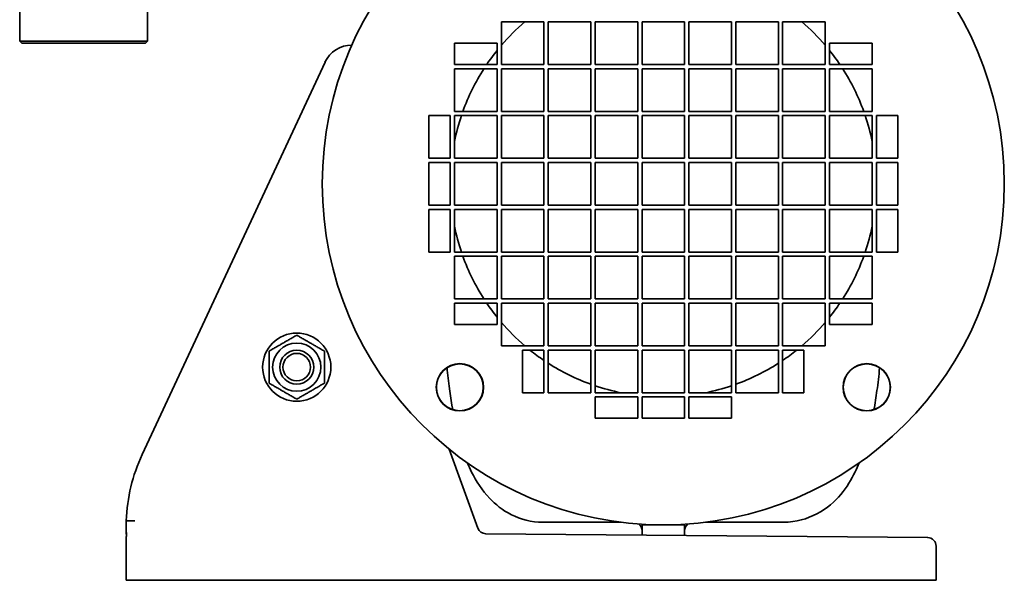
# Model space of a CAD drawing. Header units: millimetres. Extents: x 255 to 585, y 110 to 484.
# Tile 1 of 6: x 354 to 585, y 110 to 242. Entities that reach past the tile are written whole.
import ezdxf

# ---------------------------------------------------------------- set-up
doc = ezdxf.new("R2010")
doc.units = ezdxf.units.MM
doc.header["$LTSCALE"] = 2
doc.layers.add('Krawędzie widoczne(ISO)', color=7, linetype='Continuous', lineweight=35, true_color=0x262659)

msp = doc.modelspace()

# ---------------------------------------------------------------- linework, layer by layer
at = {"layer": 'Krawędzie widoczne(ISO)'}
for p, q in [((354.1, 236.68), (354.1, 245.68)), ((384.1, 236.68), (384.1, 245.68)), ((467.1, 231.18), (467.1, 241.18)), ((467.1, 241.18), (477.1, 241.18)), ((477.1, 241.18), (477.1, 231.18)), ((478.1, 231.18), (478.1, 241.18)), ((478.1, 241.18), (488.1, 241.18)), ((488.1, 241.18), (488.1, 231.18)), ((489.1, 231.18), (489.1, 241.18)), ((489.1, 241.18), (499.1, 241.18)), ((499.1, 241.18), (499.1, 231.18)), ((500.1, 231.18), (500.1, 241.18)), ((500.1, 241.18), (510.1, 241.18)), ((510.1, 241.18), (510.1, 231.18)), ((511.1, 231.18), (511.1, 241.18)), ((511.1, 241.18), (521.1, 241.18)), ((521.1, 241.18), (521.1, 231.18)), ((522.1, 231.18), (522.1, 241.18)), ((522.1, 241.18), (532.1, 241.18)), ((532.1, 241.18), (532.1, 231.18)), ((533.1, 231.18), (533.1, 241.18)), ((533.1, 241.18), (543.1, 241.18)), ((543.1, 241.18), (543.1, 231.18)), ((354.1, 236.68), (384.1, 236.68)), ((354.6, 236.18), (354.1, 236.68)), ((383.6, 236.18), (354.6, 236.18)), ((383.6, 236.18), (384.1, 236.68)), ((456.1, 231.18), (456.1, 236.18)), ((466.1, 236.18), (456.1, 236.18)), ((466.1, 236.18), (466.1, 231.18)), ((544.1, 231.18), (544.1, 236.18)), ((554.1, 236.18), (544.1, 236.18)), ((554.1, 236.18), (554.1, 231.18)), ((425.73, 231.69), (382.82, 139.68)), ((466.1, 231.18), (456.1, 231.18)), ((477.1, 231.18), (467.1, 231.18)), ((488.1, 231.18), (478.1, 231.18)), ((499.1, 231.18), (489.1, 231.18)), ((510.1, 231.18), (500.1, 231.18)), ((521.1, 231.18), (511.1, 231.18)), ((532.1, 231.18), (522.1, 231.18)), ((543.1, 231.18), (533.1, 231.18)), ((554.1, 231.18), (544.1, 231.18)), ((456.1, 220.18), (456.1, 230.18)), ((456.1, 230.18), (466.1, 230.18)), ((466.1, 230.18), (466.1, 220.18)), ((467.1, 220.18), (467.1, 230.18)), ((467.1, 230.18), (477.1, 230.18)), ((477.1, 230.18), (477.1, 220.18)), ((478.1, 220.18), (478.1, 230.18)), ((478.1, 230.18), (488.1, 230.18)), ((488.1, 230.18), (488.1, 220.18)), ((489.1, 220.18), (489.1, 230.18)), ((489.1, 230.18), (499.1, 230.18)), ((499.1, 230.18), (499.1, 220.18)), ((500.1, 220.18), (500.1, 230.18)), ((500.1, 230.18), (510.1, 230.18)), ((510.1, 230.18), (510.1, 220.18)), ((511.1, 220.18), (511.1, 230.18)), ((511.1, 230.18), (521.1, 230.18)), ((521.1, 230.18), (521.1, 220.18)), ((522.1, 220.18), (522.1, 230.18)), ((522.1, 230.18), (532.1, 230.18)), ((532.1, 230.18), (532.1, 220.18)), ((533.1, 220.18), (533.1, 230.18)), ((533.1, 230.18), (543.1, 230.18)), ((543.1, 230.18), (543.1, 220.18)), ((544.1, 220.18), (544.1, 230.18)), ((544.1, 230.18), (554.1, 230.18)), ((554.1, 230.18), (554.1, 220.18)), ((466.1, 220.18), (456.1, 220.18)), ((477.1, 220.18), (467.1, 220.18)), ((488.1, 220.18), (478.1, 220.18)), ((499.1, 220.18), (489.1, 220.18)), ((510.1, 220.18), (500.1, 220.18)), ((521.1, 220.18), (511.1, 220.18)), ((532.1, 220.18), (522.1, 220.18)), ((543.1, 220.18), (533.1, 220.18)), ((554.1, 220.18), (544.1, 220.18)), ((450.1, 209.18), (450.1, 219.18)), ((450.1, 219.18), (455.1, 219.18)), ((455.1, 219.18), (455.1, 209.18)), ((456.1, 209.18), (456.1, 219.18)), ((456.1, 219.18), (466.1, 219.18)), ((466.1, 219.18), (466.1, 209.18)), ((467.1, 209.18), (467.1, 219.18)), ((467.1, 219.18), (477.1, 219.18)), ((477.1, 219.18), (477.1, 209.18)), ((478.1, 209.18), (478.1, 219.18)), ((478.1, 219.18), (488.1, 219.18)), ((488.1, 219.18), (488.1, 209.18)), ((489.1, 209.18), (489.1, 219.18)), ((489.1, 219.18), (499.1, 219.18)), ((499.1, 219.18), (499.1, 209.18)), ((500.1, 209.18), (500.1, 219.18)), ((500.1, 219.18), (510.1, 219.18)), ((510.1, 219.18), (510.1, 209.18)), ((511.1, 209.18), (511.1, 219.18)), ((511.1, 219.18), (521.1, 219.18)), ((521.1, 219.18), (521.1, 209.18)), ((522.1, 209.18), (522.1, 219.18)), ((522.1, 219.18), (532.1, 219.18)), ((532.1, 219.18), (532.1, 209.18)), ((533.1, 209.18), (533.1, 219.18)), ((533.1, 219.18), (543.1, 219.18)), ((543.1, 219.18), (543.1, 209.18)), ((544.1, 209.18), (544.1, 219.18)), ((544.1, 219.18), (554.1, 219.18)), ((554.1, 219.18), (554.1, 209.18)), ((555.1, 219.18), (560.1, 219.18)), ((555.1, 209.18), (555.1, 219.18)), ((560.1, 219.18), (560.1, 209.18)), ((455.1, 209.18), (450.1, 209.18)), ((450.1, 198.18), (450.1, 208.18)), ((450.1, 208.18), (455.1, 208.18)), ((455.1, 208.18), (455.1, 198.18)), ((466.1, 209.18), (456.1, 209.18)), ((456.1, 198.18), (456.1, 208.18)), ((456.1, 208.18), (466.1, 208.18)), ((466.1, 208.18), (466.1, 198.18)), ((477.1, 209.18), (467.1, 209.18)), ((467.1, 198.18), (467.1, 208.18)), ((467.1, 208.18), (477.1, 208.18)), ((477.1, 208.18), (477.1, 198.18)), ((488.1, 209.18), (478.1, 209.18)), ((478.1, 198.18), (478.1, 208.18)), ((478.1, 208.18), (488.1, 208.18)), ((488.1, 208.18), (488.1, 198.18)), ((499.1, 209.18), (489.1, 209.18)), ((489.1, 198.18), (489.1, 208.18)), ((489.1, 208.18), (499.1, 208.18)), ((499.1, 208.18), (499.1, 198.18)), ((510.1, 209.18), (500.1, 209.18)), ((500.1, 198.18), (500.1, 208.18)), ((500.1, 208.18), (510.1, 208.18)), ((510.1, 208.18), (510.1, 198.18)), ((521.1, 209.18), (511.1, 209.18)), ((511.1, 198.18), (511.1, 208.18)), ((511.1, 208.18), (521.1, 208.18)), ((521.1, 208.18), (521.1, 198.18)), ((532.1, 209.18), (522.1, 209.18)), ((522.1, 198.18), (522.1, 208.18)), ((522.1, 208.18), (532.1, 208.18)), ((532.1, 208.18), (532.1, 198.18)), ((543.1, 209.18), (533.1, 209.18)), ((533.1, 198.18), (533.1, 208.18)), ((533.1, 208.18), (543.1, 208.18)), ((543.1, 208.18), (543.1, 198.18)), ((554.1, 209.18), (544.1, 209.18)), ((544.1, 198.18), (544.1, 208.18)), ((544.1, 208.18), (554.1, 208.18)), ((554.1, 208.18), (554.1, 198.18)), ((560.1, 209.18), (555.1, 209.18)), ((555.1, 208.18), (560.1, 208.18)), ((555.1, 198.18), (555.1, 208.18)), ((560.1, 208.18), (560.1, 198.18)), ((455.1, 198.18), (450.1, 198.18)), ((450.1, 187.18), (450.1, 197.18)), ((450.1, 197.18), (455.1, 197.18)), ((455.1, 197.18), (455.1, 187.18)), ((466.1, 198.18), (456.1, 198.18)), ((456.1, 197.18), (466.1, 197.18)), ((456.1, 187.18), (456.1, 197.18)), ((466.1, 197.18), (466.1, 187.18)), ((477.1, 198.18), (467.1, 198.18)), ((467.1, 187.18), (467.1, 197.18)), ((467.1, 197.18), (477.1, 197.18)), ((477.1, 197.18), (477.1, 187.18)), ((488.1, 198.18), (478.1, 198.18)), ((478.1, 187.18), (478.1, 197.18)), ((478.1, 197.18), (488.1, 197.18)), ((488.1, 197.18), (488.1, 187.18)), ((499.1, 198.18), (489.1, 198.18)), ((489.1, 187.18), (489.1, 197.18)), ((489.1, 197.18), (499.1, 197.18)), ((499.1, 197.18), (499.1, 187.18)), ((510.1, 198.18), (500.1, 198.18)), ((500.1, 187.18), (500.1, 197.18)), ((500.1, 197.18), (510.1, 197.18)), ((510.1, 197.18), (510.1, 187.18)), ((521.1, 198.18), (511.1, 198.18)), ((511.1, 187.18), (511.1, 197.18)), ((511.1, 197.18), (521.1, 197.18)), ((521.1, 197.18), (521.1, 187.18)), ((532.1, 198.18), (522.1, 198.18)), ((522.1, 187.18), (522.1, 197.18)), ((522.1, 197.18), (532.1, 197.18)), ((532.1, 197.18), (532.1, 187.18)), ((543.1, 198.18), (533.1, 198.18)), ((533.1, 187.18), (533.1, 197.18)), ((533.1, 197.18), (543.1, 197.18)), ((543.1, 197.18), (543.1, 187.18)), ((554.1, 198.18), (544.1, 198.18)), ((544.1, 187.18), (544.1, 197.18)), ((544.1, 197.18), (554.1, 197.18)), ((554.1, 197.18), (554.1, 187.18)), ((560.1, 198.18), (555.1, 198.18)), ((555.1, 197.18), (560.1, 197.18)), ((555.1, 187.18), (555.1, 197.18)), ((560.1, 197.18), (560.1, 187.18)), ((455.1, 187.18), (450.1, 187.18)), ((466.1, 187.18), (456.1, 187.18)), ((477.1, 187.18), (467.1, 187.18)), ((488.1, 187.18), (478.1, 187.18)), ((499.1, 187.18), (489.1, 187.18)), ((510.1, 187.18), (500.1, 187.18)), ((521.1, 187.18), (511.1, 187.18)), ((532.1, 187.18), (522.1, 187.18)), ((543.1, 187.18), (533.1, 187.18)), ((554.1, 187.18), (544.1, 187.18)), ((560.1, 187.18), (555.1, 187.18)), ((456.1, 186.18), (466.1, 186.18)), ((456.1, 176.18), (456.1, 186.18)), ((466.1, 186.18), (466.1, 176.18)), ((467.1, 176.18), (467.1, 186.18)), ((467.1, 186.18), (477.1, 186.18)), ((477.1, 186.18), (477.1, 176.18)), ((478.1, 176.18), (478.1, 186.18)), ((478.1, 186.18), (488.1, 186.18)), ((488.1, 186.18), (488.1, 176.18)), ((489.1, 176.18), (489.1, 186.18)), ((489.1, 186.18), (499.1, 186.18)), ((499.1, 186.18), (499.1, 176.18)), ((500.1, 176.18), (500.1, 186.18)), ((500.1, 186.18), (510.1, 186.18)), ((510.1, 186.18), (510.1, 176.18)), ((511.1, 176.18), (511.1, 186.18)), ((511.1, 186.18), (521.1, 186.18)), ((521.1, 186.18), (521.1, 176.18)), ((522.1, 176.18), (522.1, 186.18)), ((522.1, 186.18), (532.1, 186.18)), ((532.1, 186.18), (532.1, 176.18)), ((533.1, 176.18), (533.1, 186.18)), ((533.1, 186.18), (543.1, 186.18)), ((543.1, 186.18), (543.1, 176.18)), ((544.1, 176.18), (544.1, 186.18)), ((544.1, 186.18), (554.1, 186.18)), ((554.1, 186.18), (554.1, 176.18)), ((466.1, 176.18), (456.1, 176.18)), ((477.1, 176.18), (467.1, 176.18)), ((488.1, 176.18), (478.1, 176.18)), ((499.1, 176.18), (489.1, 176.18)), ((510.1, 176.18), (500.1, 176.18)), ((521.1, 176.18), (511.1, 176.18)), ((532.1, 176.18), (522.1, 176.18)), ((543.1, 176.18), (533.1, 176.18)), ((554.1, 176.18), (544.1, 176.18)), ((456.1, 175.18), (466.1, 175.18)), ((456.1, 170.18), (456.1, 175.18)), ((466.1, 175.18), (466.1, 170.18)), ((467.1, 165.18), (467.1, 175.18)), ((467.1, 175.18), (477.1, 175.18)), ((477.1, 175.18), (477.1, 165.18)), ((478.1, 165.18), (478.1, 175.18)), ((478.1, 175.18), (488.1, 175.18)), ((488.1, 175.18), (488.1, 165.18)), ((489.1, 165.18), (489.1, 175.18)), ((489.1, 175.18), (499.1, 175.18)), ((499.1, 175.18), (499.1, 165.18)), ((500.1, 165.18), (500.1, 175.18)), ((500.1, 175.18), (510.1, 175.18)), ((510.1, 175.18), (510.1, 165.18)), ((511.1, 165.18), (511.1, 175.18)), ((511.1, 175.18), (521.1, 175.18)), ((521.1, 175.18), (521.1, 165.18)), ((522.1, 165.18), (522.1, 175.18)), ((522.1, 175.18), (532.1, 175.18)), ((532.1, 175.18), (532.1, 165.18)), ((533.1, 165.18), (533.1, 175.18)), ((533.1, 175.18), (543.1, 175.18)), ((543.1, 175.18), (543.1, 165.18)), ((544.1, 170.18), (544.1, 175.18)), ((544.1, 175.18), (554.1, 175.18)), ((554.1, 175.18), (554.1, 170.18)), ((456.1, 170.18), (466.1, 170.18)), ((544.1, 170.18), (554.1, 170.18)), ((477.1, 165.18), (467.1, 165.18)), ((472.1, 164.18), (477.1, 164.18)), ((472.1, 164.18), (472.1, 154.18)), ((477.1, 164.18), (477.1, 154.18)), ((488.1, 165.18), (478.1, 165.18)), ((478.1, 154.18), (478.1, 164.18)), ((478.1, 164.18), (488.1, 164.18)), ((488.1, 164.18), (488.1, 154.18)), ((499.1, 165.18), (489.1, 165.18)), ((489.1, 154.18), (489.1, 164.18)), ((489.1, 164.18), (499.1, 164.18)), ((499.1, 164.18), (499.1, 154.18)), ((510.1, 165.18), (500.1, 165.18)), ((500.1, 154.18), (500.1, 164.18)), ((500.1, 164.18), (510.1, 164.18)), ((510.1, 164.18), (510.1, 154.18)), ((521.1, 165.18), (511.1, 165.18)), ((511.1, 154.18), (511.1, 164.18)), ((511.1, 164.18), (521.1, 164.18)), ((521.1, 164.18), (521.1, 154.18)), ((532.1, 165.18), (522.1, 165.18)), ((522.1, 154.18), (522.1, 164.18)), ((522.1, 164.18), (532.1, 164.18)), ((532.1, 164.18), (532.1, 154.18)), ((543.1, 165.18), (533.1, 165.18)), ((533.1, 154.18), (533.1, 164.18)), ((533.1, 164.18), (538.1, 164.18)), ((538.1, 154.18), (538.1, 164.18)), ((477.1, 154.18), (472.1, 154.18)), ((488.1, 154.18), (478.1, 154.18)), ((499.1, 154.18), (489.1, 154.18)), ((489.1, 148.18), (489.1, 153.18)), ((489.1, 153.18), (499.1, 153.18)), ((499.1, 153.18), (499.1, 148.18)), ((510.1, 154.18), (500.1, 154.18)), ((500.1, 148.18), (500.1, 153.18)), ((500.1, 153.18), (510.1, 153.18)), ((510.1, 153.18), (510.1, 148.18)), ((521.1, 154.18), (511.1, 154.18)), ((511.1, 148.18), (511.1, 153.18)), ((511.1, 153.18), (521.1, 153.18)), ((521.1, 153.18), (521.1, 148.18)), ((532.1, 154.18), (522.1, 154.18)), ((538.1, 154.18), (533.1, 154.18)), ((499.1, 148.18), (489.1, 148.18)), ((510.1, 148.18), (500.1, 148.18)), ((521.1, 148.18), (511.1, 148.18)), ((461.57, 122.42), (454.83, 140.95)), ((379.1, 124.17), (379.1, 121.39)), ((495.15, 123.8), (476.85, 123.8)), ((500.1, 123.18), (500.1, 123.34)), ((500.1, 123.18), (500.1, 120.78)), ((505.1, 123.18), (500.1, 123.18)), ((505.1, 123.18), (510.1, 123.18)), ((510.1, 123.18), (510.1, 123.34)), ((510.1, 123.18), (510.1, 120.69)), ((533.35, 123.8), (515.05, 123.8)), ((379.1, 120.23), (379.1, 110.18)), ((567.12, 120.2), (463.36, 121.1)), ((569.1, 110.18), (569.1, 118.2)), ((381.1, 110.18), (379.1, 110.18)), ((381.1, 110.18), (567.1, 110.18)), ((569.1, 110.18), (567.1, 110.18))]:
    msp.add_line(p, q, dxfattribs=at)
for centre, radius in [((505.1, 203.18), 80), ((419.1, 160.18), 8), ((419.1, 160.18), 5.65), ((419.1, 160.18), 4), ((419.1, 160.18), 4), ((419.1, 160.18), 3.23), ((457.37, 155.45), 5.55), ((457.37, 155.45), 5.5), ((552.83, 155.45), 5.55), ((552.83, 155.45), 5.5)]:
    msp.add_circle(centre, radius, dxfattribs=at)
for centre, radius, start, end in [((505.1, 203.18), 50, 130.5358, 139.4642), ((505.1, 203.18), 50, 40.5358, 49.4642), ((432.07, 228.73), 7, 90.3972, 155), ((505.1, 203.18), 50, 141.2606, 145.9442), ((505.1, 203.18), 50, 34.0558, 38.7394), ((505.1, 203.18), 50, 147.3164, 160.1231), ((505.1, 203.18), 50, 19.8769, 32.6836), ((505.1, 203.18), 50, 161.3371, 168.5217), ((505.1, 203.18), 50, 11.4783, 18.6629), ((505.1, 203.18), 50, 191.4783, 198.6629), ((505.1, 203.18), 50, 341.3371, 348.5217), ((505.1, 203.18), 50, 199.8769, 212.6836), ((505.1, 203.18), 50, 327.3164, 340.1231), ((505.1, 203.18), 50, 214.0558, 218.7394), ((505.1, 203.18), 50, 321.2606, 325.9442), ((505.1, 203.18), 50, 220.5358, 229.4642), ((505.1, 203.18), 50, 310.5358, 319.4642), ((505.1, 203.18), 50, 231.2606, 235.9442), ((505.1, 203.18), 50, 304.0558, 308.7394), ((505.1, 203.18), 50, 237.3164, 250.1231), ((505.1, 203.18), 50, 289.8769, 302.6836), ((505.1, 203.18), 50, 251.3371, 258.5217), ((505.1, 203.18), 50, 281.4783, 288.6629), ((419.08, 122.78), 40, 155, 178.0091), ((498.1, 121.8), 2, 0, 52.5619), ((512.1, 121.8), 2, 127.4381, 180), ((419.08, 122.78), 40, 181.9909, 182.838), ((381.1, 120.23), 2, 172.5904, 180), ((463.45, 123.1), 2, 200, 269.5), ((567.1, 118.2), 2, 0, 89.5)]:
    msp.add_arc(centre, radius, start, end, dxfattribs=at)
for points in [[(412.6, 163.93), (415.85, 165.81), (419.1, 167.68)], [(419.1, 167.68), (422.35, 165.81), (425.6, 163.93)], [(412.6, 156.43), (412.6, 160.18), (412.6, 163.93)], [(425.6, 163.93), (425.6, 160.18), (425.6, 156.43)], [(419.1, 152.67), (415.85, 154.55), (412.6, 156.43)], [(425.6, 156.43), (422.35, 154.55), (419.1, 152.67)]]:
    msp.add_rational_spline(points, [1, 1.15470053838, 1], degree=2, dxfattribs=at)
for points, knots in [([(455.68, 150.22), (455.19, 152.92), (454.76, 156.01), (454.38, 159.66), (454.36, 159.85), (454.35, 160.04)], [0.737952, 0.737952, 0.737952, 0.737952, 2.118299, 2.118299, 2.194023, 2.194023, 2.194023, 2.194023]), ([(555.85, 160.04), (555.66, 158.15), (555.46, 156.38), (555.01, 153.12), (554.77, 151.62), (554.52, 150.22)], [10.415788, 10.415788, 10.415788, 10.415788, 11.158179, 11.158179, 11.876074, 11.876074, 11.876074, 11.876074]), ([(476.84, 123.8), (474.15, 123.8), (471.6, 124.51), (467.31, 126.65), (465.71, 127.98), (462.51, 131.37), (461.21, 133.45), (459.79, 136.26), (459.48, 136.96), (459.17, 137.67)], [0.002013, 0.002013, 0.002013, 0.002013, 1.234406, 1.234406, 2.501544, 2.501544, 4.290056, 4.290056, 4.865, 4.865, 4.865, 4.865]), ([(551.03, 137.67), (550.73, 136.97), (550.42, 136.29), (548.3, 132.06), (546.07, 128.4), (538.9, 124.6), (536.2, 123.8), (533.35, 123.8)], [1.940202, 1.940202, 1.940202, 1.940202, 2.504112, 2.504112, 5.487446, 5.487446, 6.79465, 6.79465, 6.79465, 6.79465]), ([(379.1, 124.17), (379.1, 124.17), (379.15, 124.17), (379.25, 124.17), (379.35, 124.16), (379.49, 124.16), (379.68, 124.16), (379.86, 124.16), (380.08, 124.15), (380.32, 124.15), (380.56, 124.14), (380.83, 124.14), (381.1, 124.13)], [0, 0, 0, 0, 0.0781179, 0.0781179, 0.0781179, 0.1562419, 0.1562419, 0.1562419, 0.2343782, 0.2343782, 0.2343782, 0.3151803, 0.3151803, 0.3151803, 0.3151803]), ([(379.11, 120.47), (379.11, 120.47), (379.11, 120.47), (379.11, 120.47), (379.11, 120.47), (379.11, 120.48), (379.12, 120.48), (379.12, 120.48), (379.12, 120.48), (379.12, 120.49), (379.12, 120.49), (379.12, 120.5), (379.12, 120.51), (379.12, 120.52), (379.12, 120.53), (379.12, 120.58), (379.13, 120.62), (379.13, 120.7), (379.13, 120.75), (379.12, 120.8)], [0, 0, 0, 0, 0.00320948, 0.00320948, 0.0051517, 0.0051517, 0.00614151, 0.00614151, 0.00697172, 0.00697172, 0.00784554, 0.00784554, 0.00938549, 0.00938549, 0.01306319, 0.01306319, 0.02408758, 0.02408758, 0.03826098, 0.03826098, 0.03826098, 0.03826098]), ([(379.11, 120.47), (379.11, 120.47), (379.11, 120.48), (379.12, 120.49), (379.12, 120.49), (379.12, 120.49), (379.12, 120.5), (379.12, 120.5), (379.12, 120.51), (379.12, 120.52), (379.12, 120.53), (379.12, 120.54), (379.12, 120.55), (379.12, 120.59), (379.13, 120.61), (379.13, 120.66), (379.13, 120.68), (379.13, 120.7)], [0.00075318, 0.00075318, 0.00075318, 0.00075318, 0.00798248, 0.00798248, 0.00970477, 0.00970477, 0.01087336, 0.01087336, 0.01272638, 0.01272638, 0.01472814, 0.01472814, 0.01800307, 0.01800307, 0.02520052, 0.02520052, 0.03130977, 0.03130977, 0.03130977, 0.03130977]), ([(379.12, 120.49), (379.12, 120.54), (379.13, 120.61), (379.16, 120.86), (379.18, 121.1), (379.19, 121.29), (379.19, 121.32), (379.19, 121.35), (379.19, 121.36), (379.18, 121.38), (379.18, 121.38), (379.18, 121.39), (379.18, 121.39), (379.18, 121.39), (379.18, 121.39), (379.18, 121.39)], [0.0000033, 0.0000033, 0.0000033, 0.0000033, 0.0234081, 0.0234081, 0.0851578, 0.0851578, 0.1064008, 0.1064008, 0.1139332, 0.1139332, 0.1185651, 0.1185651, 0.1221558, 0.1221558, 0.1259932, 0.1259932, 0.1259932, 0.1259932])]:
    msp.add_open_spline(points, degree=3, knots=knots, dxfattribs=at)
msp.add_open_spline([(379.12, 120.8), (379.12, 120.8), (379.12, 120.8), (379.12, 120.8)], degree=3, dxfattribs=at)
msp.add_open_spline([(379.12, 120.8), (379.12, 120.8), (379.12, 120.8), (379.12, 120.8)], degree=3, dxfattribs=at)
msp.add_open_spline([(379.12, 120.8), (379.12, 120.8), (379.12, 120.8), (379.12, 120.8)], degree=3, dxfattribs=at)

doc.saveas('drawing.dxf')
